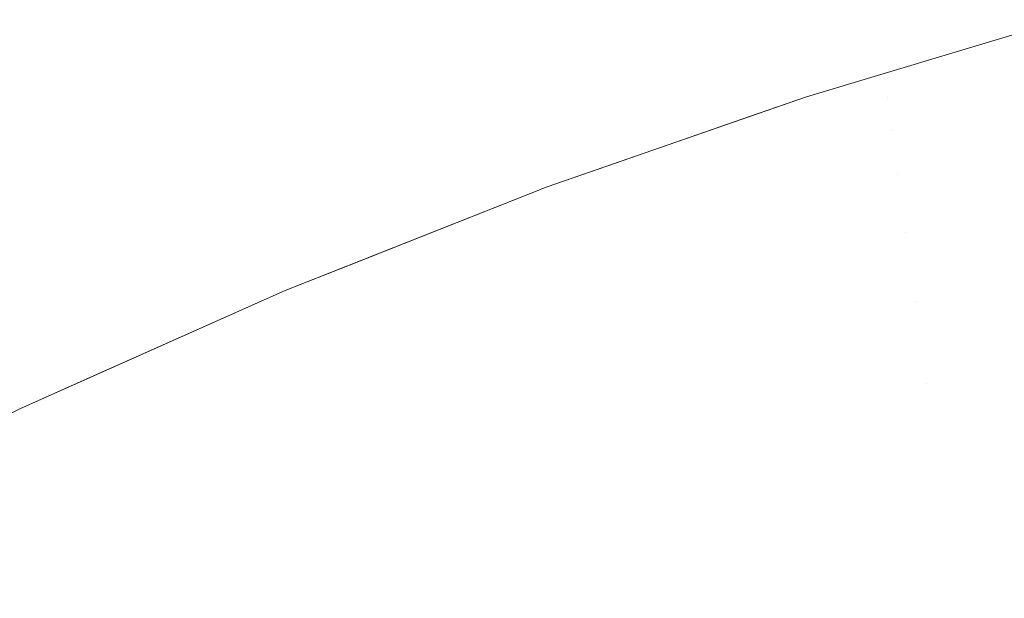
# Model space of a CAD drawing. Header units: centimetres. Extents: x -17.1 to 18.2, y 3.4 to 5.2.
# Tile 76 of 256: x -17.04004 to -17.03273, y 5.19426 to 5.19856. Entities that reach past the tile are written whole.
import ezdxf

# ---------------------------------------------------------------- set-up
doc = ezdxf.new("R2010")
doc.units = ezdxf.units.CM
doc.header["$LTSCALE"] = 2.54
doc.layers.add('Lucido design-1', color=7, linetype='Continuous')

# ---------------------------------------------------------------- blocks, each defined once
blk = doc.blocks.new('Gruppo-4-1')
at = {"color": 7, "linetype": 'Continuous', "lineweight": 9}
for points, invisible_edges in [([(-17.0336213, 5.1981616, -1872.315514), (-17.0322946, 5.1985607, -1872.315514), (-17.0322946, 5.1985607, -1872.915514), (-17.0341985, 5.197988, -1872.915514)], 10), ([(-17.0341985, 5.197988, -1872.915514), (-17.0322946, 5.1985607, -1872.915514), (-17.0326122, 5.1984215, -1872.9186383), (-17.0336174, 5.1981223, -1872.9186383)], 14), ([(-17.0336174, 5.1981223, -1872.3123898), (-17.0326122, 5.1984215, -1872.3123898), (-17.0322946, 5.1985607, -1872.315514), (-17.0336213, 5.1981616, -1872.315514)], 11), ([(-17.0335979, 5.1979789, -1872.3092701), (-17.0325942, 5.1982778, -1872.3092701), (-17.0326122, 5.1984215, -1872.3123898), (-17.0336174, 5.1981223, -1872.3123898)], 15), ([(-17.0336174, 5.1981223, -1872.9186383), (-17.0326122, 5.1984215, -1872.9186383), (-17.0325942, 5.1982778, -1872.9217579), (-17.0335979, 5.1979789, -1872.9217579)], 15), ([(-17.0335655, 5.1977405, -1872.3061596), (-17.0325642, 5.1980387, -1872.3061596), (-17.0325942, 5.1982778, -1872.3092701), (-17.0335979, 5.1979789, -1872.3092701)], 15), ([(-17.0335979, 5.1979789, -1872.9217579), (-17.0325942, 5.1982778, -1872.9217579), (-17.0325642, 5.1980387, -1872.9248685), (-17.0335655, 5.1977405, -1872.9248685)], 15), ([(-17.0336174, 5.1981223, -1872.3123898), (-17.0336213, 5.1981616, -1872.315514), (-17.0341985, 5.197988, -1872.315514)], 9), ([(-17.0341985, 5.197988, -1872.915514), (-17.0341985, 5.197988, -1872.315514), (-17.0336213, 5.1981616, -1872.315514)], 9), ([(-17.0346231, 5.1978358, -1872.3139516), (-17.0336174, 5.1981223, -1872.3123898), (-17.0341985, 5.197988, -1872.315514)], 11), ([(-17.0346231, 5.1978358, -1872.3139516), (-17.0346178, 5.1978, -1872.3123898), (-17.0336174, 5.1981223, -1872.3123898)], 11), ([(-17.0335979, 5.1979789, -1872.3092701), (-17.0336174, 5.1981223, -1872.3123898), (-17.0346178, 5.1978, -1872.3123898), (-17.0346091, 5.1977405, -1872.3108291)], 15), ([(-17.0336174, 5.1981223, -1872.9186383), (-17.0346178, 5.1978, -1872.9186383), (-17.0341985, 5.197988, -1872.915514)], 11), ([(-17.0335979, 5.1979789, -1872.9217579), (-17.0345969, 5.1976572, -1872.9217579), (-17.0346178, 5.1978, -1872.9186383), (-17.0336174, 5.1981223, -1872.9186383)], 15), ([(-17.0335203, 5.1974078, -1872.3030627), (-17.0325224, 5.1977049, -1872.3030627), (-17.0325642, 5.1980387, -1872.3061596), (-17.0335655, 5.1977405, -1872.3061596)], 15), ([(-17.0335655, 5.1977405, -1872.9248685), (-17.0325642, 5.1980387, -1872.9248685), (-17.0325224, 5.1977049, -1872.9279654), (-17.0335203, 5.1974078, -1872.9279654)], 15), ([(-17.0341985, 5.197988, -1872.915514), (-17.0361231, 5.1973192, -1872.915514), (-17.0361231, 5.1973192, -1872.315514), (-17.0356179, 5.1974948, -1872.315514)], 10), ([(-17.0361231, 5.1973192, -1872.915514), (-17.0341985, 5.197988, -1872.915514), (-17.0346178, 5.1978, -1872.9186383), (-17.0356131, 5.1974551, -1872.9186383)], 14), ([(-17.0356179, 5.1974948, -1872.315514), (-17.0346224, 5.1978407, -1872.315514), (-17.0341985, 5.197988, -1872.315514), (-17.0341985, 5.197988, -1872.915514)], 12), ([(-17.0341985, 5.197988, -1872.315514), (-17.0346224, 5.1978407, -1872.315514), (-17.0346231, 5.1978358, -1872.3139516)], 10), ([(-17.0346091, 5.1977405, -1872.3108291), (-17.0345969, 5.1976572, -1872.3092701), (-17.0335979, 5.1979789, -1872.3092701)], 11), ([(-17.0335655, 5.1977405, -1872.3061596), (-17.0335979, 5.1979789, -1872.3092701), (-17.0345969, 5.1976572, -1872.3092701), (-17.0345812, 5.1975502, -1872.3077134)], 15), ([(-17.0335655, 5.1977405, -1872.9248685), (-17.034562, 5.1974196, -1872.9248685), (-17.0345969, 5.1976572, -1872.9217579), (-17.0335979, 5.1979789, -1872.9217579)], 15), ([(-17.0356187, 5.1974908, -1872.3139516), (-17.0346231, 5.1978358, -1872.3139516), (-17.0346224, 5.1978407, -1872.315514), (-17.0356179, 5.1974948, -1872.315514)], 11), ([(-17.0356131, 5.1974551, -1872.3123898), (-17.0346178, 5.1978, -1872.3123898), (-17.0346231, 5.1978358, -1872.3139516), (-17.0356187, 5.1974908, -1872.3139516)], 15), ([(-17.0356038, 5.1973958, -1872.3108291), (-17.0346091, 5.1977405, -1872.3108291), (-17.0346178, 5.1978, -1872.3123898), (-17.0356131, 5.1974551, -1872.3123898)], 15), ([(-17.0356131, 5.1974551, -1872.9186383), (-17.0346178, 5.1978, -1872.9186383), (-17.0345969, 5.1976572, -1872.9217579), (-17.0355907, 5.1973128, -1872.9217579)], 15), ([(-17.0355907, 5.1973128, -1872.3092701), (-17.0345969, 5.1976572, -1872.3092701), (-17.0346091, 5.1977405, -1872.3108291), (-17.0356038, 5.1973958, -1872.3108291)], 15), ([(-17.0345812, 5.1975502, -1872.3077134), (-17.034562, 5.1974196, -1872.3061596), (-17.0335655, 5.1977405, -1872.3061596)], 11), ([(-17.0335203, 5.1974078, -1872.3030627), (-17.0335655, 5.1977405, -1872.3061596), (-17.034562, 5.1974196, -1872.3061596), (-17.0345394, 5.1972654, -1872.3046091)], 15), ([(-17.0335203, 5.1974078, -1872.9279654), (-17.0345134, 5.1970879, -1872.9279654), (-17.034562, 5.1974196, -1872.9248685), (-17.0335655, 5.1977405, -1872.9248685)], 15), ([(-17.035574, 5.1972062, -1872.3077134), (-17.0345812, 5.1975502, -1872.3077134), (-17.0345969, 5.1976572, -1872.3092701), (-17.0355907, 5.1973128, -1872.3092701)], 15), ([(-17.0355907, 5.1973128, -1872.9217579), (-17.0345969, 5.1976572, -1872.9217579), (-17.034562, 5.1974196, -1872.9248685), (-17.0355535, 5.197076, -1872.9248685)], 15), ([(-17.0334623, 5.1969816, -1872.2999838), (-17.0324689, 5.1972774, -1872.2999838), (-17.0325224, 5.1977049, -1872.3030627), (-17.0335203, 5.1974078, -1872.3030627)], 15), ([(-17.0335203, 5.1974078, -1872.9279654), (-17.0325224, 5.1977049, -1872.9279654), (-17.0324689, 5.1972774, -1872.9310442), (-17.0334623, 5.1969816, -1872.9310442)], 15), ([(-17.0356179, 5.1974948, -1872.315514), (-17.0361231, 5.1973192, -1872.315514), (-17.036609, 5.1971233, -1872.3139516), (-17.0356187, 5.1974908, -1872.3139516)], 14), ([(-17.0356187, 5.1974908, -1872.3139516), (-17.036609, 5.1971233, -1872.3139516), (-17.036603, 5.1970878, -1872.3123898), (-17.0356131, 5.1974551, -1872.3123898)], 15), ([(-17.0355535, 5.197076, -1872.3061596), (-17.034562, 5.1974196, -1872.3061596), (-17.0345812, 5.1975502, -1872.3077134), (-17.035574, 5.1972062, -1872.3077134)], 15), ([(-17.0356131, 5.1974551, -1872.3123898), (-17.036603, 5.1970878, -1872.3123898), (-17.0365931, 5.1970287, -1872.3108291), (-17.0356038, 5.1973958, -1872.3108291)], 15), ([(-17.0356131, 5.1974551, -1872.9186383), (-17.036603, 5.1970878, -1872.9186383), (-17.0361231, 5.1973192, -1872.915514)], 11), ([(-17.0355907, 5.1973128, -1872.9217579), (-17.0365792, 5.196946, -1872.9217579), (-17.036603, 5.1970878, -1872.9186383), (-17.0356131, 5.1974551, -1872.9186383)], 15), ([(-17.0355293, 5.1969224, -1872.3046091), (-17.0345394, 5.1972654, -1872.3046091), (-17.034562, 5.1974196, -1872.3061596), (-17.0355535, 5.197076, -1872.3061596)], 15), ([(-17.0355535, 5.197076, -1872.9248685), (-17.034562, 5.1974196, -1872.9248685), (-17.0345134, 5.1970879, -1872.9279654), (-17.0355015, 5.1967455, -1872.9279654)], 15), ([(-17.0356038, 5.1973958, -1872.3108291), (-17.0365931, 5.1970287, -1872.3108291), (-17.0365792, 5.196946, -1872.3092701), (-17.0355907, 5.1973128, -1872.3092701)], 15), ([(-17.0345394, 5.1972654, -1872.3046091), (-17.0345134, 5.1970879, -1872.3030627), (-17.0335203, 5.1974078, -1872.3030627)], 11), ([(-17.0334623, 5.1969816, -1872.2999838), (-17.0335203, 5.1974078, -1872.3030627), (-17.0345134, 5.1970879, -1872.3030627), (-17.0344839, 5.1968871, -1872.3015207)], 15), ([(-17.0334623, 5.1969816, -1872.9310442), (-17.0344511, 5.1966631, -1872.9310442), (-17.0345134, 5.1970879, -1872.9279654), (-17.0335203, 5.1974078, -1872.9279654)], 15), ([(-17.0375926, 5.1967377, -1872.315514), (-17.0361231, 5.1973192, -1872.315514), (-17.0361231, 5.1973192, -1872.915514), (-17.0380704, 5.1965486, -1872.915514)], 10), ([(-17.0380704, 5.1965486, -1872.915514), (-17.0361231, 5.1973192, -1872.915514), (-17.036603, 5.1970878, -1872.9186383), (-17.0375872, 5.1966982, -1872.9186383)], 14), ([(-17.0375935, 5.1967335, -1872.3139516), (-17.036609, 5.1971233, -1872.3139516), (-17.0361231, 5.1973192, -1872.315514), (-17.0375926, 5.1967377, -1872.315514)], 11), ([(-17.0355907, 5.1973128, -1872.3092701), (-17.0365792, 5.196946, -1872.3092701), (-17.0365613, 5.1968397, -1872.3077134), (-17.035574, 5.1972062, -1872.3077134)], 15), ([(-17.0355535, 5.197076, -1872.9248685), (-17.0365395, 5.1967101, -1872.9248685), (-17.0365792, 5.196946, -1872.9217579), (-17.0355907, 5.1973128, -1872.9217579)], 15), ([(-17.0333919, 5.1964632, -1872.2969274), (-17.0324037, 5.1967574, -1872.2969274), (-17.0324689, 5.1972774, -1872.2999838), (-17.0334623, 5.1969816, -1872.2999838)], 15), ([(-17.0334623, 5.1969816, -1872.9310442), (-17.0324689, 5.1972774, -1872.9310442), (-17.0324037, 5.1967574, -1872.9341007), (-17.0333919, 5.1964632, -1872.9341007)], 15), ([(-17.035574, 5.1972062, -1872.3077134), (-17.0365613, 5.1968397, -1872.3077134), (-17.0365395, 5.1967101, -1872.3061596), (-17.0355535, 5.197076, -1872.3061596)], 15), ([(-17.0355015, 5.1967455, -1872.3030627), (-17.0345134, 5.1970879, -1872.3030627), (-17.0345394, 5.1972654, -1872.3046091), (-17.0355293, 5.1969224, -1872.3046091)], 15), ([(-17.0375872, 5.1966982, -1872.3123898), (-17.036603, 5.1970878, -1872.3123898), (-17.036609, 5.1971233, -1872.3139516), (-17.0375935, 5.1967335, -1872.3139516)], 15), ([(-17.0375766, 5.1966393, -1872.3108291), (-17.0365931, 5.1970287, -1872.3108291), (-17.036603, 5.1970878, -1872.3123898), (-17.0375872, 5.1966982, -1872.3123898)], 15), ([(-17.0375872, 5.1966982, -1872.9186383), (-17.036603, 5.1970878, -1872.9186383), (-17.0365792, 5.196946, -1872.9217579), (-17.0375619, 5.196557, -1872.9217579)], 15), ([(-17.0355535, 5.197076, -1872.3061596), (-17.0365395, 5.1967101, -1872.3061596), (-17.0365138, 5.1965571, -1872.3046091), (-17.0355293, 5.1969224, -1872.3046091)], 15), ([(-17.0355015, 5.1967455, -1872.9279654), (-17.0364841, 5.1963808, -1872.9279654), (-17.0365395, 5.1967101, -1872.9248685), (-17.0355535, 5.197076, -1872.9248685)], 15), ([(-17.03547, 5.1965454, -1872.3015207), (-17.0344839, 5.1968871, -1872.3015207), (-17.0345134, 5.1970879, -1872.3030627), (-17.0355015, 5.1967455, -1872.3030627)], 15), ([(-17.0355015, 5.1967455, -1872.9279654), (-17.0345134, 5.1970879, -1872.9279654), (-17.0344511, 5.1966631, -1872.9310442), (-17.0354348, 5.1963222, -1872.9310442)], 15), ([(-17.0375619, 5.196557, -1872.3092701), (-17.0365792, 5.196946, -1872.3092701), (-17.0365931, 5.1970287, -1872.3108291), (-17.0375766, 5.1966393, -1872.3108291)], 15), ([(-17.0344839, 5.1968871, -1872.3015207), (-17.0344511, 5.1966631, -1872.2999838), (-17.0334623, 5.1969816, -1872.2999838)], 11), ([(-17.0333919, 5.1964632, -1872.2969274), (-17.0334623, 5.1969816, -1872.2999838), (-17.0344511, 5.1966631, -1872.2999838), (-17.0344149, 5.1964162, -1872.2984525)], 15), ([(-17.0333919, 5.1964632, -1872.9341007), (-17.0343753, 5.1961464, -1872.9341007), (-17.0344511, 5.1966631, -1872.9310442), (-17.0334623, 5.1969816, -1872.9310442)], 15), ([(-17.0375429, 5.1964512, -1872.3077134), (-17.0365613, 5.1968397, -1872.3077134), (-17.0365792, 5.196946, -1872.3092701), (-17.0375619, 5.196557, -1872.3092701)], 15), ([(-17.0375619, 5.196557, -1872.9217579), (-17.0365792, 5.196946, -1872.9217579), (-17.0365395, 5.1967101, -1872.9248685), (-17.0375198, 5.196322, -1872.9248685)], 15), ([(-17.0355293, 5.1969224, -1872.3046091), (-17.0365138, 5.1965571, -1872.3046091), (-17.0364841, 5.1963808, -1872.3030627), (-17.0355015, 5.1967455, -1872.3030627)], 15), ([(-17.0375198, 5.196322, -1872.3061596), (-17.0365395, 5.1967101, -1872.3061596), (-17.0365613, 5.1968397, -1872.3077134), (-17.0375429, 5.1964512, -1872.3077134)], 15), ([(-17.0354348, 5.1963222, -1872.2999838), (-17.0344511, 5.1966631, -1872.2999838), (-17.0344839, 5.1968871, -1872.3015207), (-17.03547, 5.1965454, -1872.3015207)], 15), ([(-17.0333091, 5.1958541, -1872.2938976), (-17.0323272, 5.1961464, -1872.2938976), (-17.0324037, 5.1967574, -1872.2969274), (-17.0333919, 5.1964632, -1872.2969274)], 15), ([(-17.0333919, 5.1964632, -1872.9341007), (-17.0324037, 5.1967574, -1872.9341007), (-17.0323272, 5.1961464, -1872.9371304), (-17.0333091, 5.1958541, -1872.9371304)], 15), ([(-17.0375926, 5.1967377, -1872.315514), (-17.0380704, 5.1965486, -1872.315514), (-17.0385719, 5.1963219, -1872.3139516), (-17.0375935, 5.1967335, -1872.3139516)], 14), ([(-17.0375935, 5.1967335, -1872.3139516), (-17.0385719, 5.1963219, -1872.3139516), (-17.0385652, 5.1962867, -1872.3123898), (-17.0375872, 5.1966982, -1872.3123898)], 15), ([(-17.0375872, 5.1966982, -1872.3123898), (-17.0385652, 5.1962867, -1872.3123898), (-17.0385541, 5.1962281, -1872.3108291), (-17.0375766, 5.1966393, -1872.3108291)], 15), ([(-17.0375872, 5.1966982, -1872.9186383), (-17.0385652, 5.1962867, -1872.9186383), (-17.0380704, 5.1965486, -1872.915514)], 11), ([(-17.0375619, 5.196557, -1872.9217579), (-17.0385385, 5.1961461, -1872.9217579), (-17.0385652, 5.1962867, -1872.9186383), (-17.0375872, 5.1966982, -1872.9186383)], 15), ([(-17.0380704, 5.1965486, -1872.915514), (-17.0380704, 5.1965486, -1872.315514), (-17.0375926, 5.1967377, -1872.315514)], 9), ([(-17.0374925, 5.1961696, -1872.3046091), (-17.0365138, 5.1965571, -1872.3046091), (-17.0365395, 5.1967101, -1872.3061596), (-17.0375198, 5.196322, -1872.3061596)], 15), ([(-17.0375198, 5.196322, -1872.9248685), (-17.0365395, 5.1967101, -1872.9248685), (-17.0364841, 5.1963808, -1872.9279654), (-17.0374611, 5.1959941, -1872.9279654)], 15), ([(-17.0355015, 5.1967455, -1872.3030627), (-17.0364841, 5.1963808, -1872.3030627), (-17.0364506, 5.1961815, -1872.3015207), (-17.03547, 5.1965454, -1872.3015207)], 15), ([(-17.0354348, 5.1963222, -1872.9310442), (-17.0364132, 5.1959591, -1872.9310442), (-17.0364841, 5.1963808, -1872.9279654), (-17.0355015, 5.1967455, -1872.9279654)], 15), ([(-17.0375766, 5.1966393, -1872.3108291), (-17.0385541, 5.1962281, -1872.3108291), (-17.0385385, 5.1961461, -1872.3092701), (-17.0375619, 5.196557, -1872.3092701)], 15), ([(-17.0353961, 5.1960761, -1872.2984525), (-17.0344149, 5.1964162, -1872.2984525), (-17.0344511, 5.1966631, -1872.2999838), (-17.0354348, 5.1963222, -1872.2999838)], 15), ([(-17.0354348, 5.1963222, -1872.9310442), (-17.0344511, 5.1966631, -1872.9310442), (-17.0343753, 5.1961464, -1872.9341007), (-17.0353538, 5.1958073, -1872.9341007)], 15), ([(-17.0395428, 5.1958924, -1872.315514), (-17.0380704, 5.1965486, -1872.315514), (-17.0380704, 5.1965486, -1872.915514), (-17.0400424, 5.1956697, -1872.915514)], 10), ([(-17.0400424, 5.1956697, -1872.915514), (-17.0380704, 5.1965486, -1872.915514), (-17.0385652, 5.1962867, -1872.9186383), (-17.0395369, 5.1958536, -1872.9186383)], 14), ([(-17.039544, 5.1958886, -1872.3139516), (-17.0385719, 5.1963219, -1872.3139516), (-17.0380704, 5.1965486, -1872.315514), (-17.0395428, 5.1958924, -1872.315514)], 11), ([(-17.0375619, 5.196557, -1872.3092701), (-17.0385385, 5.1961461, -1872.3092701), (-17.0385185, 5.1960407, -1872.3077134), (-17.0375429, 5.1964512, -1872.3077134)], 15), ([(-17.0375198, 5.196322, -1872.9248685), (-17.0384941, 5.1959121, -1872.9248685), (-17.0385385, 5.1961461, -1872.9217579), (-17.0375619, 5.196557, -1872.9217579)], 15), ([(-17.0374611, 5.1959941, -1872.3030627), (-17.0364841, 5.1963808, -1872.3030627), (-17.0365138, 5.1965571, -1872.3046091), (-17.0374925, 5.1961696, -1872.3046091)], 15), ([(-17.03547, 5.1965454, -1872.3015207), (-17.0364506, 5.1961815, -1872.3015207), (-17.0364132, 5.1959591, -1872.2999838), (-17.0354348, 5.1963222, -1872.2999838)], 15), ([(-17.0344149, 5.1964162, -1872.2984525), (-17.0343753, 5.1961464, -1872.2969274), (-17.0333919, 5.1964632, -1872.2969274)], 11), ([(-17.0333091, 5.1958541, -1872.2938976), (-17.0333919, 5.1964632, -1872.2969274), (-17.0343753, 5.1961464, -1872.2969274), (-17.0343325, 5.1958541, -1872.2954089)], 15), ([(-17.0333091, 5.1958541, -1872.9371304), (-17.0342863, 5.1955393, -1872.9371304), (-17.0343753, 5.1961464, -1872.9341007), (-17.0333919, 5.1964632, -1872.9341007)], 15), ([(-17.0375429, 5.1964512, -1872.3077134), (-17.0385185, 5.1960407, -1872.3077134), (-17.0384941, 5.1959121, -1872.3061596), (-17.0375198, 5.196322, -1872.3061596)], 15), ([(-17.0353538, 5.1958073, -1872.2969274), (-17.0343753, 5.1961464, -1872.2969274), (-17.0344149, 5.1964162, -1872.2984525), (-17.0353961, 5.1960761, -1872.2984525)], 15), ([(-17.0395369, 5.1958536, -1872.3123898), (-17.0385652, 5.1962867, -1872.3123898), (-17.0385719, 5.1963219, -1872.3139516), (-17.039544, 5.1958886, -1872.3139516)], 15), ([(-17.0375198, 5.196322, -1872.3061596), (-17.0384941, 5.1959121, -1872.3061596), (-17.0384652, 5.1957604, -1872.3046091), (-17.0374925, 5.1961696, -1872.3046091)], 15), ([(-17.0374611, 5.1959941, -1872.9279654), (-17.038432, 5.1955856, -1872.9279654), (-17.0384941, 5.1959121, -1872.9248685), (-17.0375198, 5.196322, -1872.9248685)], 15), ([(-17.0374255, 5.1957955, -1872.3015207), (-17.0364506, 5.1961815, -1872.3015207), (-17.0364841, 5.1963808, -1872.3030627), (-17.0374611, 5.1959941, -1872.3030627)], 15), ([(-17.0374611, 5.1959941, -1872.9279654), (-17.0364841, 5.1963808, -1872.9279654), (-17.0364132, 5.1959591, -1872.9310442), (-17.0373859, 5.1955741, -1872.9310442)], 15), ([(-17.0354348, 5.1963222, -1872.2999838), (-17.0364132, 5.1959591, -1872.2999838), (-17.036372, 5.195714, -1872.2984525), (-17.0353961, 5.1960761, -1872.2984525)], 15), ([(-17.0353538, 5.1958073, -1872.9341007), (-17.0363269, 5.1954462, -1872.9341007), (-17.0364132, 5.1959591, -1872.9310442), (-17.0354348, 5.1963222, -1872.9310442)], 15), ([(-17.0395252, 5.1957952, -1872.3108291), (-17.0385541, 5.1962281, -1872.3108291), (-17.0385652, 5.1962867, -1872.3123898), (-17.0395369, 5.1958536, -1872.3123898)], 15), ([(-17.0395369, 5.1958536, -1872.9186383), (-17.0385652, 5.1962867, -1872.9186383), (-17.0385385, 5.1961461, -1872.9217579), (-17.0395088, 5.1957136, -1872.9217579)], 15), ([(-17.0395088, 5.1957136, -1872.3092701), (-17.0385385, 5.1961461, -1872.3092701), (-17.0385541, 5.1962281, -1872.3108291), (-17.0395252, 5.1957952, -1872.3108291)], 15), ([(-17.0374925, 5.1961696, -1872.3046091), (-17.0384652, 5.1957604, -1872.3046091), (-17.038432, 5.1955856, -1872.3030627), (-17.0374611, 5.1959941, -1872.3030627)], 15), ([(-17.0373859, 5.1955741, -1872.2999838), (-17.0364132, 5.1959591, -1872.2999838), (-17.0364506, 5.1961815, -1872.3015207), (-17.0374255, 5.1957955, -1872.3015207)], 15), ([(-17.0394877, 5.1956087, -1872.3077134), (-17.0385185, 5.1960407, -1872.3077134), (-17.0385385, 5.1961461, -1872.3092701), (-17.0395088, 5.1957136, -1872.3092701)], 15), ([(-17.0395088, 5.1957136, -1872.9217579), (-17.0385385, 5.1961461, -1872.9217579), (-17.0384941, 5.1959121, -1872.9248685), (-17.039462, 5.1954807, -1872.9248685)], 15), ([(-17.035308, 5.195516, -1872.2954089), (-17.0343325, 5.1958541, -1872.2954089), (-17.0343753, 5.1961464, -1872.2969274), (-17.0353538, 5.1958073, -1872.2969274)], 15), ([(-17.0353538, 5.1958073, -1872.9341007), (-17.0343753, 5.1961464, -1872.9341007), (-17.0342863, 5.1955393, -1872.9371304), (-17.0352586, 5.1952024, -1872.9371304)], 15), ([(-17.0332631, 5.195516, -1872.292394), (-17.0322847, 5.1958073, -1872.292394), (-17.0323272, 5.1961464, -1872.2938976), (-17.0333091, 5.1958541, -1872.2938976)], 15), ([(-17.0333091, 5.1958541, -1872.9371304), (-17.0323272, 5.1961464, -1872.9371304), (-17.0322395, 5.1954462, -1872.9401294), (-17.0332142, 5.195156, -1872.9401294)], 15), ([(-17.039462, 5.1954807, -1872.3061596), (-17.0384941, 5.1959121, -1872.3061596), (-17.0385185, 5.1960407, -1872.3077134), (-17.0394877, 5.1956087, -1872.3077134)], 15), ([(-17.0353961, 5.1960761, -1872.2984525), (-17.036372, 5.195714, -1872.2984525), (-17.0363269, 5.1954462, -1872.2969274), (-17.0353538, 5.1958073, -1872.2969274)], 15), ([(-17.0374611, 5.1959941, -1872.3030627), (-17.038432, 5.1955856, -1872.3030627), (-17.0383944, 5.1953879, -1872.3015207), (-17.0374255, 5.1957955, -1872.3015207)], 15), ([(-17.0373859, 5.1955741, -1872.9310442), (-17.0383525, 5.1951674, -1872.9310442), (-17.038432, 5.1955856, -1872.9279654), (-17.0374611, 5.1959941, -1872.9279654)], 15), ([(-17.0373421, 5.1953299, -1872.2984525), (-17.036372, 5.195714, -1872.2984525), (-17.0364132, 5.1959591, -1872.2999838), (-17.0373859, 5.1955741, -1872.2999838)], 15), ([(-17.0373859, 5.1955741, -1872.9310442), (-17.0364132, 5.1959591, -1872.9310442), (-17.0363269, 5.1954462, -1872.9341007), (-17.0372944, 5.1950632, -1872.9341007)], 15), ([(-17.0395428, 5.1958924, -1872.315514), (-17.0400424, 5.1956697, -1872.315514), (-17.0405093, 5.1954339, -1872.3139516), (-17.039544, 5.1958886, -1872.3139516)], 14), ([(-17.039544, 5.1958886, -1872.3139516), (-17.0405093, 5.1954339, -1872.3139516), (-17.0405019, 5.1953991, -1872.3123898), (-17.0395369, 5.1958536, -1872.3123898)], 15), ([(-17.0400424, 5.1956697, -1872.915514), (-17.0400424, 5.1956697, -1872.315514), (-17.0395428, 5.1958924, -1872.315514)], 9), ([(-17.0394316, 5.1953296, -1872.3046091), (-17.0384652, 5.1957604, -1872.3046091), (-17.0384941, 5.1959121, -1872.3061596), (-17.039462, 5.1954807, -1872.3061596)], 15), ([(-17.039462, 5.1954807, -1872.9248685), (-17.0384941, 5.1959121, -1872.9248685), (-17.038432, 5.1955856, -1872.9279654), (-17.0393966, 5.1951556, -1872.9279654)], 15), ([(-17.0395369, 5.1958536, -1872.3123898), (-17.0405019, 5.1953991, -1872.3123898), (-17.0404896, 5.195341, -1872.3108291), (-17.0395252, 5.1957952, -1872.3108291)], 15), ([(-17.0395369, 5.1958536, -1872.9186383), (-17.0405019, 5.1953991, -1872.9186383), (-17.0400424, 5.1956697, -1872.915514)], 11), ([(-17.0395088, 5.1957136, -1872.9217579), (-17.0404724, 5.1952597, -1872.9217579), (-17.0405019, 5.1953991, -1872.9186383), (-17.0395369, 5.1958536, -1872.9186383)], 15), ([(-17.0353538, 5.1958073, -1872.2969274), (-17.0363269, 5.1954462, -1872.2969274), (-17.0362781, 5.195156, -1872.2954089), (-17.035308, 5.195516, -1872.2954089)], 15), ([(-17.0352586, 5.1952024, -1872.9371304), (-17.0362256, 5.1948435, -1872.9371304), (-17.0363269, 5.1954462, -1872.9341007), (-17.0353538, 5.1958073, -1872.9341007)], 15), ([(-17.0352586, 5.1952024, -1872.2938976), (-17.0342863, 5.1955393, -1872.2938976), (-17.0343325, 5.1958541, -1872.2954089), (-17.035308, 5.195516, -1872.2954089)], 15), ([(-17.0343325, 5.1958541, -1872.2954089), (-17.0342863, 5.1955393, -1872.2938976), (-17.0333091, 5.1958541, -1872.2938976)], 11), ([(-17.0333091, 5.1958541, -1872.2938976), (-17.0342863, 5.1955393, -1872.2938976), (-17.0342369, 5.1952024, -1872.292394), (-17.0332631, 5.195516, -1872.292394)], 15), ([(-17.0332142, 5.195156, -1872.9401294), (-17.0341843, 5.1948435, -1872.9401294), (-17.0342863, 5.1955393, -1872.9371304), (-17.0333091, 5.1958541, -1872.9371304)], 15), ([(-17.0332142, 5.195156, -1872.2908986), (-17.0322395, 5.1954462, -1872.2908986), (-17.0322847, 5.1958073, -1872.292394), (-17.0332631, 5.195516, -1872.292394)], 15), ([(-17.0395252, 5.1957952, -1872.3108291), (-17.0404896, 5.195341, -1872.3108291), (-17.0404724, 5.1952597, -1872.3092701), (-17.0395088, 5.1957136, -1872.3092701)], 15), ([(-17.0393966, 5.1951556, -1872.3030627), (-17.038432, 5.1955856, -1872.3030627), (-17.0384652, 5.1957604, -1872.3046091), (-17.0394316, 5.1953296, -1872.3046091)], 15), ([(-17.0374255, 5.1957955, -1872.3015207), (-17.0383944, 5.1953879, -1872.3015207), (-17.0383525, 5.1951674, -1872.2999838), (-17.0373859, 5.1955741, -1872.2999838)], 15), ([(-17.0420407, 5.194675, -1872.915514), (-17.0420407, 5.194675, -1872.315514), (-17.0400424, 5.1956697, -1872.315514), (-17.0400424, 5.1956697, -1872.915514)], 5), ([(-17.0395088, 5.1957136, -1872.3092701), (-17.0404724, 5.1952597, -1872.3092701), (-17.0404502, 5.1951554, -1872.3077134), (-17.0394877, 5.1956087, -1872.3077134)], 15), ([(-17.039462, 5.1954807, -1872.9248685), (-17.0404232, 5.195028, -1872.9248685), (-17.0404724, 5.1952597, -1872.9217579), (-17.0395088, 5.1957136, -1872.9217579)], 15), ([(-17.0372944, 5.1950632, -1872.2969274), (-17.0363269, 5.1954462, -1872.2969274), (-17.036372, 5.195714, -1872.2984525), (-17.0373421, 5.1953299, -1872.2984525)], 15), ([(-17.0394877, 5.1956087, -1872.3077134), (-17.0404502, 5.1951554, -1872.3077134), (-17.0404232, 5.195028, -1872.3061596), (-17.039462, 5.1954807, -1872.3061596)], 15), ([(-17.039357, 5.1949588, -1872.3015207), (-17.0383944, 5.1953879, -1872.3015207), (-17.038432, 5.1955856, -1872.3030627), (-17.0393966, 5.1951556, -1872.3030627)], 15), ([(-17.0393966, 5.1951556, -1872.9279654), (-17.038432, 5.1955856, -1872.9279654), (-17.0383525, 5.1951674, -1872.9310442), (-17.0393129, 5.1947393, -1872.9310442)], 15), ([(-17.0373859, 5.1955741, -1872.2999838), (-17.0383525, 5.1951674, -1872.2999838), (-17.0383063, 5.1949243, -1872.2984525), (-17.0373421, 5.1953299, -1872.2984525)], 15), ([(-17.0372944, 5.1950632, -1872.9341007), (-17.0382559, 5.1946587, -1872.9341007), (-17.0383525, 5.1951674, -1872.9310442), (-17.0373859, 5.1955741, -1872.9310442)], 15), ([(-17.035308, 5.195516, -1872.2954089), (-17.0362781, 5.195156, -1872.2954089), (-17.0362256, 5.1948435, -1872.2938976), (-17.0352586, 5.1952024, -1872.2938976)], 15), ([(-17.0352058, 5.1948667, -1872.292394), (-17.0342369, 5.1952024, -1872.292394), (-17.0342863, 5.1955393, -1872.2938976), (-17.0352586, 5.1952024, -1872.2938976)], 15), ([(-17.0352586, 5.1952024, -1872.9371304), (-17.0342863, 5.1955393, -1872.9371304), (-17.0341843, 5.1948435, -1872.9401294), (-17.0351495, 5.1945091, -1872.9401294)], 15), ([(-17.0332631, 5.195516, -1872.292394), (-17.0342369, 5.1952024, -1872.292394), (-17.0341843, 5.1948435, -1872.2908986), (-17.0332142, 5.195156, -1872.2908986)], 15), ([(-17.039462, 5.1954807, -1872.3061596), (-17.0404232, 5.195028, -1872.3061596), (-17.0403913, 5.1948776, -1872.3046091), (-17.0394316, 5.1953296, -1872.3046091)], 15), ([(-17.0393966, 5.1951556, -1872.9279654), (-17.0403546, 5.1947044, -1872.9279654), (-17.0404232, 5.195028, -1872.9248685), (-17.039462, 5.1954807, -1872.9248685)], 15), ([(-17.0372426, 5.1947742, -1872.2954089), (-17.0362781, 5.195156, -1872.2954089), (-17.0363269, 5.1954462, -1872.2969274), (-17.0372944, 5.1950632, -1872.2969274)], 15), ([(-17.0372944, 5.1950632, -1872.9341007), (-17.0363269, 5.1954462, -1872.9341007), (-17.0362256, 5.1948435, -1872.9371304), (-17.0371869, 5.194463, -1872.9371304)], 15), ([(-17.0331623, 5.1947742, -1872.289412), (-17.0321915, 5.1950632, -1872.289412), (-17.0322395, 5.1954462, -1872.2908986), (-17.0332142, 5.195156, -1872.2908986)], 15), ([(-17.0332142, 5.195156, -1872.9401294), (-17.0322395, 5.1954462, -1872.9401294), (-17.0321408, 5.1946587, -1872.9430936), (-17.0331075, 5.1943709, -1872.9430936)], 15), ([(-17.0393129, 5.1947393, -1872.2999838), (-17.0383525, 5.1951674, -1872.2999838), (-17.0383944, 5.1953879, -1872.3015207), (-17.039357, 5.1949588, -1872.3015207)], 15), ([(-17.0394316, 5.1953296, -1872.3046091), (-17.0403913, 5.1948776, -1872.3046091), (-17.0403546, 5.1947044, -1872.3030627), (-17.0393966, 5.1951556, -1872.3030627)], 15), ([(-17.0373421, 5.1953299, -1872.2984525), (-17.0383063, 5.1949243, -1872.2984525), (-17.0382559, 5.1946587, -1872.2969274), (-17.0372944, 5.1950632, -1872.2969274)], 15), ([(-17.0393966, 5.1951556, -1872.3030627), (-17.0403546, 5.1947044, -1872.3030627), (-17.040313, 5.1945086, -1872.3015207), (-17.039357, 5.1949588, -1872.3015207)], 15), ([(-17.0393129, 5.1947393, -1872.9310442), (-17.0402667, 5.1942901, -1872.9310442), (-17.0403546, 5.1947044, -1872.9279654), (-17.0393966, 5.1951556, -1872.9279654)], 15), ([(-17.0392642, 5.1944973, -1872.2984525), (-17.0383063, 5.1949243, -1872.2984525), (-17.0383525, 5.1951674, -1872.2999838), (-17.0393129, 5.1947393, -1872.2999838)], 15), ([(-17.0393129, 5.1947393, -1872.9310442), (-17.0383525, 5.1951674, -1872.9310442), (-17.0382559, 5.1946587, -1872.9341007), (-17.0392111, 5.1942329, -1872.9341007)], 15), ([(-17.0371869, 5.194463, -1872.2938976), (-17.0362256, 5.1948435, -1872.2938976), (-17.0362781, 5.195156, -1872.2954089), (-17.0372426, 5.1947742, -1872.2954089)], 15), ([(-17.0352586, 5.1952024, -1872.2938976), (-17.0362256, 5.1948435, -1872.2938976), (-17.0361693, 5.1945091, -1872.292394), (-17.0352058, 5.1948667, -1872.292394)], 15), ([(-17.0351495, 5.1945091, -1872.9401294), (-17.0361094, 5.1941528, -1872.9401294), (-17.0362256, 5.1948435, -1872.9371304), (-17.0352586, 5.1952024, -1872.9371304)], 15), ([(-17.0351495, 5.1945091, -1872.2908986), (-17.0341843, 5.1948435, -1872.2908986), (-17.0342369, 5.1952024, -1872.292394), (-17.0352058, 5.1948667, -1872.292394)], 15), ([(-17.0332142, 5.195156, -1872.2908986), (-17.0341843, 5.1948435, -1872.2908986), (-17.0341285, 5.194463, -1872.289412), (-17.0331623, 5.1947742, -1872.289412)], 15), ([(-17.0331075, 5.1943709, -1872.9430936), (-17.0340696, 5.194061, -1872.9430936), (-17.0341843, 5.1948435, -1872.9401294), (-17.0332142, 5.195156, -1872.9401294)], 15), ([(-17.0372944, 5.1950632, -1872.2969274), (-17.0382559, 5.1946587, -1872.2969274), (-17.0382012, 5.1943709, -1872.2954089), (-17.0372426, 5.1947742, -1872.2954089)], 15), ([(-17.0371869, 5.194463, -1872.9371304), (-17.0381423, 5.194061, -1872.9371304), (-17.0382559, 5.1946587, -1872.9341007), (-17.0372944, 5.1950632, -1872.9341007)], 15), ([(-17.0331075, 5.1943709, -1872.2879344), (-17.0321408, 5.1946587, -1872.2879344), (-17.0321915, 5.1950632, -1872.289412), (-17.0331623, 5.1947742, -1872.289412)], 15), ([(-17.039357, 5.1949588, -1872.3015207), (-17.040313, 5.1945086, -1872.3015207), (-17.0402667, 5.1942901, -1872.2999838), (-17.0393129, 5.1947393, -1872.2999838)], 15), ([(-17.0392111, 5.1942329, -1872.2969274), (-17.0382559, 5.1946587, -1872.2969274), (-17.0383063, 5.1949243, -1872.2984525), (-17.0392642, 5.1944973, -1872.2984525)], 15), ([(-17.0352058, 5.1948667, -1872.292394), (-17.0361693, 5.1945091, -1872.292394), (-17.0361094, 5.1941528, -1872.2908986), (-17.0351495, 5.1945091, -1872.2908986)], 15), ([(-17.0371272, 5.1941299, -1872.292394), (-17.0361693, 5.1945091, -1872.292394), (-17.0362256, 5.1948435, -1872.2938976), (-17.0371869, 5.194463, -1872.2938976)], 15), ([(-17.0371869, 5.194463, -1872.9371304), (-17.0362256, 5.1948435, -1872.9371304), (-17.0361094, 5.1941528, -1872.9401294), (-17.0370637, 5.1937751, -1872.9401294)], 15), ([(-17.0350898, 5.1941299, -1872.289412), (-17.0341285, 5.194463, -1872.289412), (-17.0341843, 5.1948435, -1872.2908986), (-17.0351495, 5.1945091, -1872.2908986)], 15), ([(-17.0351495, 5.1945091, -1872.9401294), (-17.0341843, 5.1948435, -1872.9401294), (-17.0340696, 5.194061, -1872.9430936), (-17.0350268, 5.1937293, -1872.9430936)], 15), ([(-17.0393129, 5.1947393, -1872.2999838), (-17.0402667, 5.1942901, -1872.2999838), (-17.0402156, 5.1940492, -1872.2984525), (-17.0392642, 5.1944973, -1872.2984525)], 15), ([(-17.0392111, 5.1942329, -1872.9341007), (-17.0401597, 5.1937861, -1872.9341007), (-17.0402667, 5.1942901, -1872.9310442), (-17.0393129, 5.1947393, -1872.9310442)], 15), ([(-17.0372426, 5.1947742, -1872.2954089), (-17.0382012, 5.1943709, -1872.2954089), (-17.0381423, 5.194061, -1872.2938976), (-17.0371869, 5.194463, -1872.2938976)], 15), ([(-17.0331623, 5.1947742, -1872.289412), (-17.0341285, 5.194463, -1872.289412), (-17.0340696, 5.194061, -1872.2879344), (-17.0331075, 5.1943709, -1872.2879344)], 15), ([(-17.0391535, 5.1939464, -1872.2954089), (-17.0382012, 5.1943709, -1872.2954089), (-17.0382559, 5.1946587, -1872.2969274), (-17.0392111, 5.1942329, -1872.2969274)], 15), ([(-17.0392111, 5.1942329, -1872.9341007), (-17.0382559, 5.1946587, -1872.9341007), (-17.0381423, 5.194061, -1872.9371304), (-17.0390915, 5.1936379, -1872.9371304)], 15), ([(-17.0330498, 5.1939464, -1872.2864666), (-17.0320875, 5.1942329, -1872.2864666), (-17.0321408, 5.1946587, -1872.2879344), (-17.0331075, 5.1943709, -1872.2879344)], 15), ([(-17.0331075, 5.1943709, -1872.9430936), (-17.0321408, 5.1946587, -1872.9430936), (-17.0320315, 5.1937861, -1872.9460193), (-17.0329892, 5.193501, -1872.9460193)], 15), ([(-17.0392642, 5.1944973, -1872.2984525), (-17.0402156, 5.1940492, -1872.2984525), (-17.0401597, 5.1937861, -1872.2969274), (-17.0392111, 5.1942329, -1872.2969274)], 15), ([(-17.0370637, 5.1937751, -1872.2908986), (-17.0361094, 5.1941528, -1872.2908986), (-17.0361693, 5.1945091, -1872.292394), (-17.0371272, 5.1941299, -1872.292394)], 15), ([(-17.0351495, 5.1945091, -1872.2908986), (-17.0361094, 5.1941528, -1872.2908986), (-17.0360458, 5.1937751, -1872.289412), (-17.0350898, 5.1941299, -1872.289412)], 15), ([(-17.0350268, 5.1937293, -1872.9430936), (-17.0359787, 5.193376, -1872.9430936), (-17.0361094, 5.1941528, -1872.9401294), (-17.0351495, 5.1945091, -1872.9401294)], 15), ([(-17.0371869, 5.194463, -1872.2938976), (-17.0381423, 5.194061, -1872.2938976), (-17.0380793, 5.1937293, -1872.292394), (-17.0371272, 5.1941299, -1872.292394)], 15), ([(-17.0370637, 5.1937751, -1872.9401294), (-17.0380121, 5.193376, -1872.9401294), (-17.0381423, 5.194061, -1872.9371304), (-17.0371869, 5.194463, -1872.9371304)], 15), ([(-17.0350268, 5.1937293, -1872.2879344), (-17.0340696, 5.194061, -1872.2879344), (-17.0341285, 5.194463, -1872.289412), (-17.0350898, 5.1941299, -1872.289412)], 15), ([(-17.0390915, 5.1936379, -1872.2938976), (-17.0381423, 5.194061, -1872.2938976), (-17.0382012, 5.1943709, -1872.2954089), (-17.0391535, 5.1939464, -1872.2954089)], 15), ([(-17.0331075, 5.1943709, -1872.2879344), (-17.0340696, 5.194061, -1872.2879344), (-17.0340075, 5.1936379, -1872.2864666), (-17.0330498, 5.1939464, -1872.2864666)], 15), ([(-17.0329892, 5.193501, -1872.9460193), (-17.0339424, 5.193194, -1872.9460193), (-17.0340696, 5.194061, -1872.9430936), (-17.0331075, 5.1943709, -1872.9430936)], 15)]:
    blk.add_3dface(points, dxfattribs=dict(at, invisible_edges=invisible_edges))
blk = doc.blocks.new('Gruppo-5-1')
at = {"color": 7}
blk.add_blockref('Gruppo-4-1', (0, 0), dxfattribs=at)

msp = doc.modelspace()

# ---------------------------------------------------------------- block references
at = {"layer": 'Lucido design-1', "color": 7}
msp.add_blockref('Gruppo-5-1', (0, 0), dxfattribs=at)

doc.saveas('drawing.dxf')
